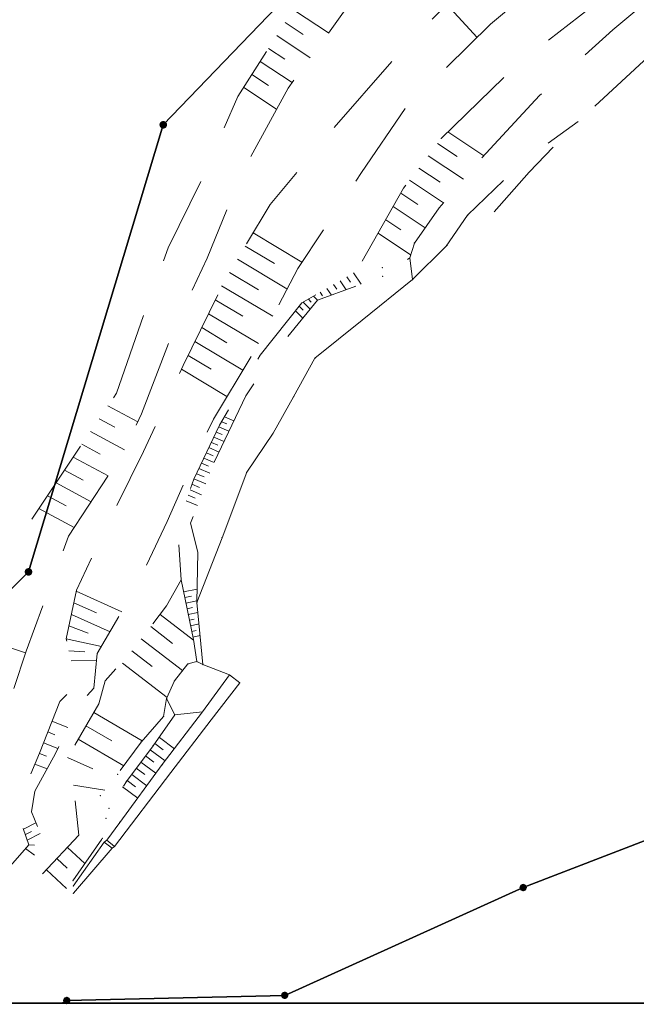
# Model space of a CAD drawing. Header units: millimetres. Extents: x 3402416 to 3403134, y 5267375 to 5268119.
# Tile 2 of 256: x 3402518 to 3402598, y 5267375 to 5267503. Entities that reach past the tile are written whole.
import ezdxf

# ---------------------------------------------------------------- set-up
doc = ezdxf.new("R2010")
doc.units = ezdxf.units.MM
doc.header["$MEASUREMENT"] = 0
doc.linetypes.add('DGN Style 2', pattern=[18.986358, 11.391815, -7.594543])
for name, color, linetype, lineweight, true_color in [('ALKIS_Flurstuecksgrenze', 7, 'Continuous', 0, 0xffff80), ('ALKIS_Grenzpunkte_abgemarkt', 7, 'Continuous', 0, 0xffff80), ('ALKIS_Grenzpunkte_endgueltig', 7, 'Continuous', 0, 0x73d156), ('ALKIS_Grenzpunkte_nicht_abgemarkt', 7, 'Continuous', 0, 0xffff80)]:
    doc.layers.add(name, color=color, linetype=linetype, lineweight=lineweight, true_color=true_color)
for name, color, linetype, lineweight in [('ALKIS_Grenzpunkte_nicht_endgueltig', 1, 'Continuous', 0), ('IVK_Boeschung', 7, 'Continuous', 0), ('IVK_Rahmen Stempel', 7, 'Continuous', 0)]:
    doc.layers.add(name, color=color, linetype=linetype, lineweight=lineweight)

# ---------------------------------------------------------------- blocks, each defined once
blk = doc.blocks.new('VA203a')
at = {"linetype": 'Continuous', "lineweight": 13, "extrusion": (0, 0, -1)}
blk.add_hatch(color=7, dxfattribs=at).paths.add_polyline_path([(0, -0.05), (0.035, -0.035), (0.05, 0), (0.035, 0.035), (0, 0.05), (-0.035, 0.035), (-0.05, 0), (-0.035, -0.035)], flags=0)
blk = doc.blocks.new('VA03A')
at = {"linetype": 'Continuous', "lineweight": 13}
h = blk.add_hatch(color=7, dxfattribs=at)
edge = h.paths.add_edge_path(flags=0)
edge.add_arc((0, 0), 0.05, 0, 360)
blk = doc.blocks.new('Grenzpunkt mit Abmarkung')
at = {"color": 0}
blk.add_circle((0, 0), 0.05, dxfattribs=at)
blk = doc.blocks.new('Grenzpunkt_ Abm. nach Quellenlage n. zu spezifizieren')
at = {"linetype": 'Continuous', "extrusion": (0, 0, -1)}
blk.add_hatch(color=0, dxfattribs=at).paths.add_polyline_path([(0, 0.0165, 0.57735), (-0.0143, -0.0083, 0.57735), (0.0143, -0.0082, 0.57735)])
at = {"color": 0}
blk.add_circle((0, 0), 0.0165, dxfattribs=at)

msp = doc.modelspace()

# ---------------------------------------------------------------- linework, layer by layer
at = {"layer": 'ALKIS_Flurstuecksgrenze', "color": 7, "linetype": 'Continuous', "lineweight": 30, "flags": 128}
for points in [[(3402711.87, 5267630.76), (3402634.27, 5267587.49), (3402621.47, 5267580.92), (3402607.52, 5267574.99), (3402612.55, 5267567.78), (3402582.04, 5267536.07), (3402536.75, 5267489), (3402519.24, 5267430.89), (3402463.36, 5267374.85)], [(3402463.36, 5267374.85), (3402519.24, 5267430.89), (3402536.75, 5267489), (3402582.04, 5267536.07), (3402567.9, 5267564.05), (3402552.35, 5267561.96), (3402497.8, 5267556.75), (3402488.42, 5267556.36), (3402479.14, 5267556.94), (3402469.97, 5267558.48), (3402461.8, 5267560.76)], [(3402717.2, 5267432.33), (3402690, 5267422.05), (3402659.58, 5267409.2), (3402641.12, 5267406.24), (3402600.51, 5267396.41), (3402583.52, 5267389.86), (3402552.53, 5267375.85), (3402524.21, 5267375.18), (3402523.57, 5267374.85)], [(3402523.57, 5267374.85), (3402524.21, 5267375.18), (3402552.53, 5267375.85), (3402583.52, 5267389.86), (3402600.51, 5267396.41), (3402641.12, 5267406.24), (3402659.58, 5267409.2), (3402690, 5267422.05), (3402717.2, 5267432.33)]]:
    msp.add_lwpolyline(points, dxfattribs=at)
at = {"layer": 'IVK_Boeschung', "color": 7, "linetype": 'DGN Style 2', "lineweight": 13}
for p, q in [((3402573.6, 5267504.65), (3402577.52, 5267500.34)), ((3402553.82, 5267503.87), (3402558.22, 5267500.95)), ((3402552.61, 5267502.28), (3402554.92, 5267500.74)), ((3402551.52, 5267500.6), (3402555.86, 5267497.72)), ((3402550.44, 5267498.91), (3402552.54, 5267497.52)), ((3402549.36, 5267497.23), (3402553.5, 5267494.48)), ((3402548.28, 5267495.55), (3402550.44, 5267494.11)), ((3402547.2, 5267493.87), (3402551.48, 5267491.02)), ((3402573.74, 5267488.08), (3402578.4, 5267484.97)), ((3402574.96, 5267484.86), (3402572.37, 5267486.58)), ((3402571.17, 5267484.98), (3402575.76, 5267481.92)), ((3402572.74, 5267481.53), (3402569.96, 5267483.38)), ((3402568.75, 5267481.79), (3402573.16, 5267478.85)), ((3402569.85, 5267478.65), (3402567.62, 5267480.13)), ((3402566.64, 5267478.39), (3402570.79, 5267475.62)), ((3402567.63, 5267475.33), (3402565.65, 5267476.64)), ((3402548.44, 5267474.96), (3402554.77, 5267471.15)), ((3402564.67, 5267474.9), (3402568.89, 5267472.08)), ((3402547.41, 5267473.24), (3402551.19, 5267470.97)), ((3402573.51, 5267473.21), (3402569.15, 5267468.89)), ((3402546.39, 5267471.52), (3402552.82, 5267467.66)), ((3402545.36, 5267469.81), (3402549.13, 5267467.54)), ((3402561.48, 5267469.75), (3402562.46, 5267468.27)), ((3402559.75, 5267468.74), (3402560.53, 5267467.56)), ((3402560.62, 5267469.24), (3402561.09, 5267468.53)), ((3402569.15, 5267468.89), (3402562.59, 5267463.59)), ((3402544.33, 5267468.09), (3402550.97, 5267464.11)), ((3402557.15, 5267467.24), (3402557.44, 5267466.79)), ((3402558.02, 5267467.74), (3402558.6, 5267466.86)), ((3402558.88, 5267468.24), (3402559.29, 5267467.63)), ((3402543.51, 5267466.25), (3402547.07, 5267464.11)), ((3402554.95, 5267465.96), (3402555.83, 5267465.03)), ((3402555.62, 5267466.35), (3402555.98, 5267465.96)), ((3402556.28, 5267466.73), (3402556.79, 5267466.2)), ((3402553.95, 5267464.84), (3402554.88, 5267463.85)), ((3402554.42, 5267465.43), (3402554.93, 5267464.89)), ((3402542.63, 5267464.45), (3402549.11, 5267460.56)), ((3402562.59, 5267463.59), (3402556.46, 5267458.65)), ((3402541.75, 5267462.64), (3402545.01, 5267460.68)), ((3402540.87, 5267460.84), (3402547.1, 5267457.1)), ((3402539.99, 5267459.03), (3402542.96, 5267457.25)), ((3402556.46, 5267458.65), (3402553.69, 5267453.66)), ((3402539.11, 5267457.23), (3402545.03, 5267453.68)), ((3402553.69, 5267453.66), (3402551.02, 5267448.9)), ((3402533.43, 5267450.38), (3402529.55, 5267452.46)), ((3402530.45, 5267449.71), (3402528.42, 5267450.8)), ((3402544.33, 5267450.41), (3402544.99, 5267450.13)), ((3402544.71, 5267451.06), (3402545.94, 5267450.54)), ((3402531.71, 5267446.76), (3402527.29, 5267449.14)), ((3402543.97, 5267449.75), (3402545.29, 5267449.19)), ((3402543.32, 5267448.39), (3402544.65, 5267447.83)), ((3402543.64, 5267449.07), (3402544.4, 5267448.75)), ((3402551.02, 5267448.9), (3402547.59, 5267443.84)), ((3402528.55, 5267446.19), (3402526.16, 5267447.47)), ((3402542.67, 5267447.04), (3402544, 5267446.47)), ((3402543, 5267447.72), (3402543.82, 5267447.37)), ((3402529.57, 5267443.37), (3402525.05, 5267445.8)), ((3402542.03, 5267445.68), (3402543.36, 5267445.12)), ((3402542.35, 5267446.36), (3402543.23, 5267445.99)), ((3402526.36, 5267442.82), (3402523.93, 5267444.13)), ((3402541.38, 5267444.33), (3402542.82, 5267443.72)), ((3402541.7, 5267445.01), (3402542.64, 5267444.61)), ((3402540.74, 5267442.97), (3402542.27, 5267442.32)), ((3402541.06, 5267443.65), (3402542.06, 5267443.23)), ((3402547.59, 5267443.84), (3402544.39, 5267435.32)), ((3402527.38, 5267440.01), (3402522.82, 5267442.46)), ((3402540.24, 5267441.56), (3402541.73, 5267440.92)), ((3402540.48, 5267442.27), (3402541.47, 5267441.85)), ((3402524.15, 5267439.47), (3402521.71, 5267440.78)), ((3402539.99, 5267440.85), (3402540.88, 5267440.47)), ((3402525.18, 5267436.65), (3402520.6, 5267439.11)), ((3402539.74, 5267440.14), (3402541.19, 5267439.52)), ((3402544.39, 5267435.32), (3402541.12, 5267426.89)), ((3402539.4, 5267428.3), (3402541.15, 5267428.66)), ((3402525.45, 5267428.37), (3402531.36, 5267425.71)), ((3402539.55, 5267427.57), (3402540.43, 5267427.75)), ((3402525.13, 5267426.87), (3402528.06, 5267425.55)), ((3402539.7, 5267426.83), (3402541.1, 5267427.12)), ((3402539.85, 5267426.1), (3402540.55, 5267426.24)), ((3402541.12, 5267426.89), (3402541.91, 5267418.85)), ((3402524.82, 5267425.36), (3402529.84, 5267423.1)), ((3402536.34, 5267425.37), (3402540.68, 5267422.03)), ((3402540, 5267425.36), (3402541.25, 5267425.62)), ((3402524.5, 5267423.87), (3402526.99, 5267422.94)), ((3402535.12, 5267423.78), (3402537.97, 5267421.59)), ((3402540.15, 5267424.63), (3402540.78, 5267424.75)), ((3402540.3, 5267423.89), (3402541.4, 5267424.12)), ((3402518.85, 5267420.36), (3402512.96, 5267422.27)), ((3402540.45, 5267423.16), (3402541.01, 5267423.27)), ((3402540.6, 5267422.42), (3402541.54, 5267422.61)), ((3402524.14, 5267422.17), (3402528.73, 5267421.19)), ((3402533.9, 5267422.2), (3402539.27, 5267418.07)), ((3402524.49, 5267420.61), (3402526.54, 5267420.51)), ((3402532.68, 5267420.61), (3402535.33, 5267418.58)), ((3402524.77, 5267419.34), (3402528.1, 5267419.43)), ((3402531.46, 5267419.03), (3402537.24, 5267414.58)), ((3402541.91, 5267418.85), (3402545.34, 5267417.5)), ((3402527.71, 5267412.6), (3402534, 5267408.95)), ((3402522.29, 5267411.48), (3402524.35, 5267410.67)), ((3402526.71, 5267410.87), (3402530.06, 5267408.92)), ((3402521.75, 5267410.08), (3402522.68, 5267409.71)), ((3402521.2, 5267408.68), (3402523.07, 5267407.95)), ((3402525.7, 5267409.14), (3402531.63, 5267405.7)), ((3402535.64, 5267408.57), (3402536.74, 5267407.76)), ((3402536.24, 5267409.38), (3402538.2, 5267407.91)), ((3402520.66, 5267407.28), (3402521.59, 5267406.92)), ((3402534.44, 5267406.97), (3402535.54, 5267406.15)), ((3402535.04, 5267407.77), (3402536.99, 5267406.32)), ((3402520.07, 5267405.9), (3402521.66, 5267405.28)), ((3402524.32, 5267406.76), (3402527.58, 5267405.29)), ((3402533.85, 5267406.17), (3402535.79, 5267404.72)), ((3402532.65, 5267404.57), (3402534.61, 5267403.1)), ((3402533.25, 5267405.37), (3402534.34, 5267404.55)), ((3402525.07, 5267403.16), (3402529.15, 5267402.52)), ((3402532.05, 5267403.77), (3402533.15, 5267402.95)), ((3402531.45, 5267402.97), (3402533.43, 5267401.49)), ((3402518.58, 5267397.46), (3402520.21, 5267398.27)), ((3402518.83, 5267396.75), (3402519.64, 5267397.15)), ((3402519.08, 5267396.04), (3402520.76, 5267396.87)), ((3402519.3, 5267395.41), (3402520.03, 5267395.39)), ((3402518.87, 5267394.92), (3402520, 5267394.07)), ((3402524.29, 5267395.08), (3402526.56, 5267392.97)), ((3402522.92, 5267393.62), (3402524.25, 5267392.38)), ((3402521.56, 5267392.16), (3402524.16, 5267389.73))]:
    msp.add_line(p, q, dxfattribs=at)
at = {"layer": 'IVK_Boeschung', "color": 7, "linetype": 'Continuous', "lineweight": 13}
for p, q in [((3402545.34, 5267417.5), (3402541.86, 5267412.71)), ((3402541.86, 5267412.71), (3402536.62, 5267405.84)), ((3402536.62, 5267405.84), (3402531.1, 5267398.33)), ((3402531.1, 5267398.33), (3402529.4, 5267396)), ((3402529.09, 5267395.75), (3402525.05, 5267390.05)), ((3402529.4, 5267396), (3402529.09, 5267395.75)), ((3402529.09, 5267395.75), (3402530.12, 5267394.98)), ((3402529.4, 5267396), (3402530.41, 5267395.21))]:
    msp.add_line(p, q, dxfattribs=at)
at = {"layer": 'IVK_Boeschung', "color": 7, "linetype": 'DGN Style 2', "lineweight": 13, "flags": 128}
for points in [[(3402507.58, 5267402.06), (3402509.36, 5267405.8), (3402509.83, 5267411.38), (3402512.47, 5267421.14), (3402519.54, 5267437.53), (3402526.38, 5267447.82), (3402530.67, 5267454.11), (3402534.24, 5267464.35), (3402537.4, 5267473), (3402541.81, 5267481.98), (3402546.42, 5267492.66), (3402553.13, 5267503.09), (3402560.5, 5267511.41), (3402567.43, 5267520.2), (3402573.03, 5267526.43), (3402580.57, 5267539.18), (3402585.85, 5267545.52), (3402589.87, 5267549.26), (3402594.24, 5267549.8), (3402601.55, 5267554.04), (3402608.55, 5267560.2), (3402616.92, 5267556.44), (3402621.56, 5267557.8), (3402628.01, 5267562.74), (3402632.39, 5267568.63), (3402632.25, 5267571.66), (3402633.78, 5267574.46), (3402638.06, 5267578.82), (3402642.02, 5267581.96), (3402646.14, 5267587.18), (3402652.57, 5267591.01), (3402655.3, 5267591.69), (3402663.05, 5267596.56), (3402670.67, 5267601.19), (3402678.42, 5267605.82), (3402688.85, 5267611.73)], [(3402692.63, 5267606.31), (3402686.48, 5267602.82), (3402678.37, 5267598.12), (3402671.41, 5267593.55), (3402663.46, 5267588.24), (3402656.36, 5267584.2), (3402653.76, 5267584), (3402650.82, 5267582.78), (3402649.16, 5267580.87), (3402647.91, 5267578.82), (3402645.9, 5267576.6), (3402638.13, 5267571.09), (3402637.87, 5267570.21), (3402638.64, 5267566.68), (3402637.15, 5267561.47), (3402632.51, 5267556.15), (3402627.11, 5267552.42), (3402621.42, 5267550.18), (3402617.69, 5267549.26), (3402615.2, 5267546.84), (3402612.06, 5267544.12), (3402605.43, 5267542.28), (3402595.98, 5267545.48), (3402590.34, 5267539.79), (3402585.83, 5267533.42), (3402577.55, 5267522.9), (3402571.64, 5267515.95), (3402566.55, 5267510.27), (3402560.19, 5267503.64), (3402552.97, 5267493.76), (3402546.84, 5267482.5), (3402542.47, 5267471.66), (3402538.49, 5267463.29), (3402533.94, 5267451.43), (3402531.5, 5267446.32), (3402524.44, 5267435.52), (3402518.94, 5267420.58), (3402515.37, 5267409.73), (3402513.33, 5267402.05), (3402509, 5267398.3)], [(3402690.5, 5267601.81), (3402679.39, 5267595.74), (3402680.5, 5267593.18), (3402683.12, 5267589.29), (3402670.95, 5267578), (3402663.67, 5267568.42), (3402657.35, 5267559.12), (3402644.71, 5267553.09), (3402636.13, 5267548.54), (3402622.03, 5267540.79), (3402613.91, 5267536.3), (3402602.42, 5267529.37), (3402595, 5267523.95), (3402587.73, 5267518.47), (3402578.75, 5267509.81), (3402568.01, 5267499.04), (3402557.86, 5267487.37), (3402550.64, 5267478.63), (3402544.78, 5267468.84), (3402539.33, 5267457.7), (3402534.2, 5267446.54), (3402528.86, 5267435.85), (3402525.48, 5267428.51), (3402524.14, 5267422.17), (3402525.47, 5267416.2), (3402523.3, 5267414.05), (3402520.67, 5267407.33), (3402517.77, 5267400.52), (3402518.16, 5267398.65), (3402519.3, 5267395.41), (3402516.92, 5267392.7)], [(3402686.71, 5267583.18), (3402679.28, 5267576.61), (3402674.11, 5267569.99), (3402663.9, 5267555.91), (3402657.41, 5267551.56), (3402646.36, 5267545.82), (3402635.11, 5267539.91), (3402623.94, 5267533.85), (3402611.81, 5267526.28), (3402601.46, 5267519.75), (3402587.08, 5267508.52), (3402579.28, 5267502.07), (3402568.35, 5267491.33), (3402562.52, 5267482.8), (3402554.23, 5267470.34), (3402548.57, 5267459.52), (3402543.26, 5267450.76), (3402539.8, 5267443.25), (3402537.27, 5267437.44), (3402533.19, 5267428.86), (3402528.18, 5267420.26), (3402527.71, 5267415.77), (3402525.62, 5267413.37), (3402522.76, 5267407.28), (3402520.06, 5267402.37), (3402519.65, 5267399.68), (3402521.21, 5267395.76), (3402519.6, 5267393.51)], [(3402569.15, 5267468.89), (3402568.77, 5267471.7), (3402569.39, 5267473.62), (3402572.59, 5267478.19), (3402577.76, 5267484.28), (3402585.64, 5267492.79), (3402595.18, 5267501.35), (3402606.74, 5267511.06), (3402618.59, 5267519.72), (3402631.98, 5267528.14), (3402643.84, 5267534.38), (3402656.75, 5267540.09), (3402666.19, 5267543.4), (3402675.23, 5267547.34), (3402686.11, 5267551.61), (3402689.48, 5267551.38), (3402692.17, 5267548.81)], [(3402683.35, 5267542.27), (3402680.23, 5267543.45), (3402675.95, 5267541.81), (3402672.23, 5267541.56), (3402668.34, 5267540.05), (3402660.49, 5267536.69), (3402651.04, 5267531.01), (3402645.59, 5267528.42), (3402640.13, 5267525.83), (3402632.51, 5267521.54), (3402628.46, 5267520.24), (3402621.93, 5267515.39), (3402608.8, 5267505.64), (3402599.75, 5267497.83), (3402590.65, 5267489.42), (3402584.3, 5267482.86), (3402577.99, 5267475.65), (3402573.51, 5267473.21)], [(3402521.06, 5267391.63), (3402525.78, 5267396.68), (3402525.13, 5267402.88), (3402524.32, 5267406.76), (3402528.39, 5267413.76), (3402529.19, 5267416.75), (3402533, 5267421.03), (3402537.18, 5267426.46), (3402539.09, 5267429.84), (3402538.59, 5267436.83), (3402540.72, 5267442.94), (3402544.07, 5267449.97), (3402549.34, 5267459.04), (3402554.75, 5267465.84), (3402561.89, 5267469.98), (3402567.97, 5267480.75), (3402572.84, 5267487.21), (3402582.89, 5267496.99), (3402593.53, 5267505.18), (3402604.85, 5267514.25), (3402617.36, 5267522.79), (3402630.2, 5267530.77), (3402641.74, 5267537.29), (3402646.74, 5267539.61)], [(3402573.51, 5267473.21), (3402576.3, 5267477.24), (3402583.61, 5267484.29), (3402590.65, 5267489.42)], [(3402541.12, 5267426.89), (3402541.24, 5267433.46), (3402540.29, 5267437.22), (3402543.41, 5267445.23), (3402547.49, 5267453.79), (3402551.29, 5267459.44), (3402556.79, 5267466.2), (3402565.27, 5267469.29), (3402568.77, 5267471.7)], [(3402539.09, 5267429.84), (3402540.67, 5267422.08), (3402541.13, 5267419.24)], [(3402537.18, 5267414.45), (3402536.8, 5267412.11), (3402533.87, 5267408.76), (3402530.82, 5267404.59), (3402528.57, 5267401.79), (3402529.32, 5267398.87)], [(3402538.24, 5267412.29), (3402535.42, 5267408.28), (3402531.97, 5267403.66), (3402529.71, 5267400.17), (3402529.32, 5267398.87), (3402528.84, 5267396.25), (3402525.01, 5267390.74)]]:
    msp.add_lwpolyline(points, dxfattribs=at)
at = {"layer": 'IVK_Boeschung', "color": 253, "linetype": 'Continuous', "lineweight": 13, "true_color": 0xb2b2b2, "flags": 128}
msp.add_lwpolyline([(3402541.91, 5267418.85), (3402541.13, 5267419.24), (3402539.96, 5267418.93), (3402538.19, 5267416.71), (3402537.18, 5267414.45), (3402538.24, 5267412.29), (3402541.86, 5267412.71)], dxfattribs=at)
at = {"layer": 'IVK_Boeschung', "color": 7, "linetype": 'Continuous', "lineweight": 13, "flags": 128}
msp.add_lwpolyline([(3402525.07, 5267389.11), (3402530.12, 5267394.98), (3402530.41, 5267395.21), (3402537.74, 5267404.82), (3402542.97, 5267411.64), (3402546.69, 5267416.45), (3402545.34, 5267417.5)], dxfattribs=at)
at = {"layer": 'IVK_Boeschung', "color": 7, "linetype": 'Continuous', "lineweight": 0}
for p in [(3402572.59, 5267478.19), (3402576.3, 5267477.24), (3402569.39, 5267473.62), (3402573.51, 5267473.21), (3402568.77, 5267471.7), (3402565.2, 5267470.44), (3402565.27, 5267469.29), (3402569.15, 5267468.89), (3402562.59, 5267463.59), (3402556.46, 5267458.65), (3402553.69, 5267453.66), (3402551.02, 5267448.9), (3402547.59, 5267443.84), (3402544.39, 5267435.32), (3402541.12, 5267426.89), (3402540.67, 5267422.08), (3402539.96, 5267418.93), (3402541.13, 5267419.24), (3402541.91, 5267418.85), (3402545.34, 5267417.5), (3402538.19, 5267416.71), (3402546.69, 5267416.45), (3402537.18, 5267414.45), (3402536.8, 5267412.11), (3402538.24, 5267412.29), (3402541.86, 5267412.71), (3402542.97, 5267411.64), (3402533.87, 5267408.76), (3402535.42, 5267408.28), (3402536.62, 5267405.84), (3402530.82, 5267404.59), (3402537.74, 5267404.82), (3402531.97, 5267403.66), (3402528.57, 5267401.79), (3402529.71, 5267400.17), (3402529.32, 5267398.87), (3402531.1, 5267398.33), (3402528.84, 5267396.25), (3402529.09, 5267395.75), (3402529.4, 5267396), (3402530.12, 5267394.98), (3402530.41, 5267395.21), (3402525.01, 5267390.74), (3402525.05, 5267390.05), (3402525.07, 5267389.11)]:
    msp.add_point(p, dxfattribs=at)
at = {"layer": 'IVK_Rahmen Stempel', "color": 7, "linetype": 'Continuous', "lineweight": 30}
msp.add_line((3403134.3, 5267374.85), (3402461.8, 5267374.85), dxfattribs=at)
msp.add_line((3403134.3, 5267374.85), (3402461.8, 5267374.85), dxfattribs=at)
msp.add_3dface([(3402461.8, 5267374.85), (3403134.3, 5267374.85), (3403134.3, 5268117.35), (3402461.8, 5268117.35)], dxfattribs=at)
msp.add_3dface([(3402461.8, 5267374.85), (3403134.3, 5267374.85), (3403134.3, 5268117.35), (3402461.8, 5268117.35)], dxfattribs=at)

# ---------------------------------------------------------------- block references
at = {"layer": 'ALKIS_Grenzpunkte_abgemarkt', "color": 7, "xscale": 7.5, "yscale": 7.5, "zscale": 7.5}
for p in [(3402536.75, 5267489), (3402519.24, 5267430.89)]:
    msp.add_blockref('Grenzpunkt mit Abmarkung', p, dxfattribs=at)
at = {"layer": 'ALKIS_Grenzpunkte_endgueltig', "color": 254, "ltscale": 0.5, "true_color": 0xbfffbf, "xscale": 10, "yscale": 10, "zscale": 10}
for p in [(3402536.75, 5267489), (3402519.24, 5267430.89)]:
    msp.add_blockref('VA03A', p, dxfattribs=at)
at = {"layer": 'ALKIS_Grenzpunkte_nicht_abgemarkt', "color": 7, "xscale": 7.5, "yscale": 7.5, "zscale": 7.5}
for p in [(3402583.52, 5267389.86), (3402524.21, 5267375.18), (3402552.53, 5267375.85)]:
    msp.add_blockref('Grenzpunkt_ Abm. nach Quellenlage n. zu spezifizieren', p, dxfattribs=at)
at = {"layer": 'ALKIS_Grenzpunkte_nicht_endgueltig', "color": 22, "ltscale": 0.5, "true_color": 0xe51a1a, "xscale": 10, "yscale": 10, "zscale": 10}
for p in [(3402583.52, 5267389.86), (3402552.53, 5267375.85), (3402524.21, 5267375.18)]:
    msp.add_blockref('VA203a', p, dxfattribs=at)

doc.saveas('drawing.dxf')
